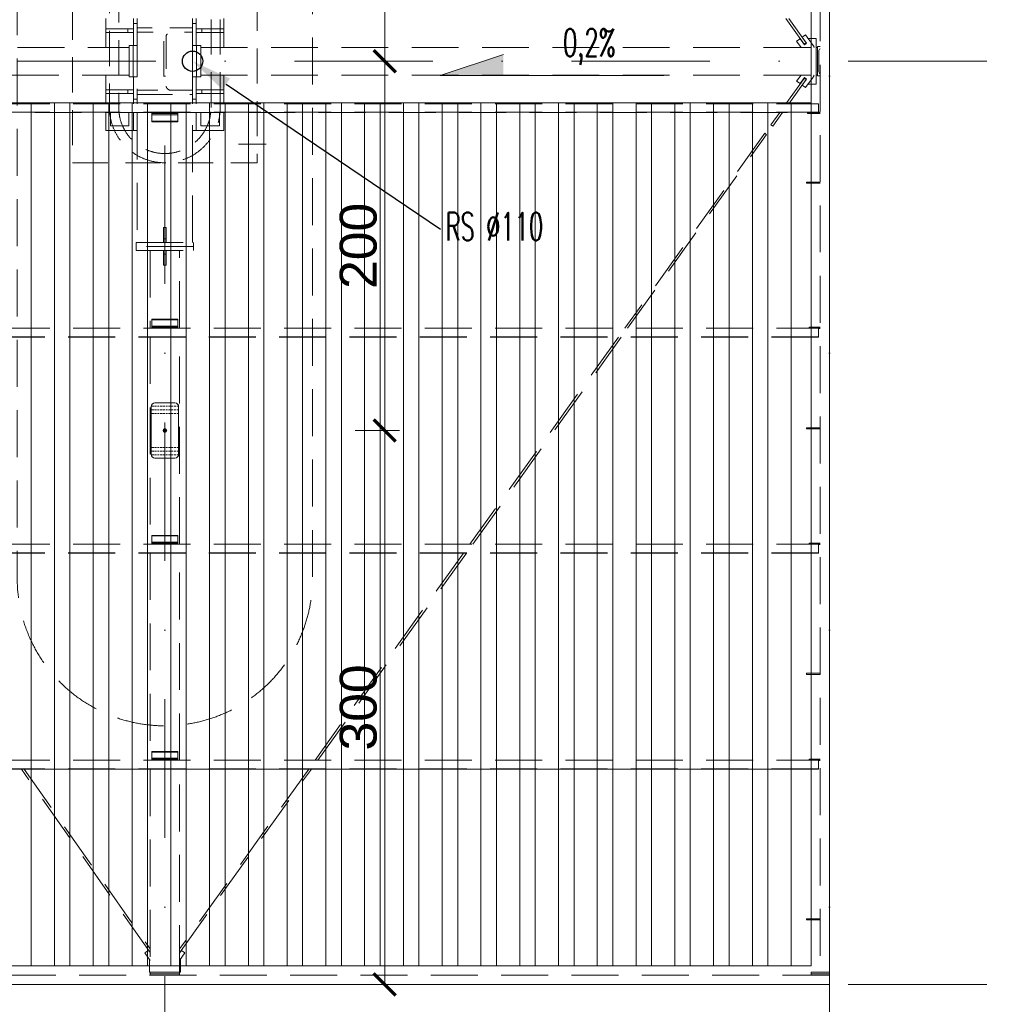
# Model space of a CAD drawing. Extents: x 261105 to 7565828, y -85627 to 5881792.
# Tile 8 of 116: x 332167 to 337441, y -77410 to -72078. Entities that reach past the tile are written whole.
import ezdxf
from ezdxf import colors
from ezdxf.entities.mleader import LeaderData, LeaderLine
from ezdxf.math import Vec2, Vec3

# ---------------------------------------------------------------- set-up
doc = ezdxf.new("R2010")
doc.units = 0
doc.header["$MEASUREMENT"] = 0
for name, pattern in [('DASH', [0.75, 0.5, -0.25]), ('DASHDOT2', [0.5, 0.25, -0.125, 0, -0.125]), ('DASHED', [19.05, 12.7, -6.35])]:
    doc.linetypes.add(name, pattern=pattern)
for name, color, linetype, lineweight in [('- AGP-1_WYMIARY', 7, 'Continuous', 20), ('A_obiekty_cienka linia', 7, 'Continuous', 9), ('BK_Opisy', 222, 'Continuous', 5), ('krawężnik wew', 132, 'Continuous', 5), ('linii', 7, 'Continuous', 15), ('linii słupów', 221, 'Continuous', 5), ('OSIE', 7, 'Continuous', 5)]:
    doc.layers.add(name, color=color, linetype=linetype, lineweight=lineweight)
doc.layers.add('100_rzut_okna', color=1, linetype='Continuous')
for name, color, linetype, lineweight, true_color in [('BK_Kreskowanie', 7, 'Continuous', 5, 0xa5a5a5), ('TB_CIENKA', 7, 'Continuous', 5, 0x7f7f7f), ('tlo', 7, 'Continuous', 9, 0xb2b2b2), ('wymiary', 7, 'Continuous', 9, 0x7f7f7f)]:
    doc.layers.add(name, color=color, linetype=linetype, lineweight=lineweight, true_color=true_color)
doc.styles.add('ARIAL', font='arial.ttf')
doc.styles.get("Standard").update_dxf_attribs({"font": 'TXT.shx'})
doc.dimstyles.new('mosstowy 1-100', dxfattribs={"dimscale": 20, "dimtxt": 10, "dimasz": 6, "dimexe": 4, "dimexo": 4, "dimgap": 2, "dimtad": 1, "dimdec": 0, "dimlfac": 0.1, "dimtxsty": 'ARIAL', "dimblk": 'ARCHTICK', "dimcen": 4, "dimclrd": 256, "dimclre": 256, "dimclrt": 7, "dimadec": 0, "dimazin": 0, "dimtfac": 1, "dimtdec": 0, "dimtmove": 1, "dimatfit": 3, "dimfxl": 8, "dimfxlon": 1, "dimlwd": -1, "dimlwe": 9, "dimarcsym": 0})

# ---------------------------------------------------------------- blocks, each defined once
blk = doc.blocks.new('fdgfdgdfg')
at = {"layer": 'OSIE', "linetype": 'DASHDOT2', "ltscale": 3000}
for p, q in [((366947.8, 34226.1, 0), (366947.8, 47637.1, 0)), ((370547.8, 34226.1, 0), (370547.8, 47637.1, 0)), ((346647.8, 41432.3, 0), (371434.9, 41432.3, 0)), ((346647.8, 36432.3, 0), (371434.9, 36432.3, 0))]:
    blk.add_line(p, q, dxfattribs=at)
blk = doc.blocks.new('_ArchTick')
at = {"layer": '100_rzut_okna', "color": 0, "linetype": 'Continuous', "const_width": 0.15}
blk.add_lwpolyline([(-0.5, -0.5), (0.5, 0.5)], dxfattribs=at)
blk = doc.blocks.new('*D1621')
at = {"layer": 'Defpoints', "color": 0}
for p in [(332953.6, -75642.5), (325853.5, -76343.9), (332953.6, -78722.5)]:
    blk.add_point(p, dxfattribs=at)
at = {"layer": 'wymiary', "lineweight": 9}
for p, q in [((325853.5, -78562.5), (325853.5, -78802.5)), ((332953.6, -78562.5), (332953.6, -78802.5))]:
    blk.add_line(p, q, dxfattribs=at)
at = {"layer": 'wymiary'}
blk.add_line((325853.5, -78722.5), (332953.6, -78722.5), dxfattribs=at)
at = {"layer": 'wymiary', "xscale": 120, "yscale": 120, "zscale": 120, "rotation": 180}
blk.add_blockref('_ArchTick', (325853.5, -78722.5), dxfattribs=at)
at = {"layer": 'wymiary', "xscale": 120, "yscale": 120, "zscale": 120}
blk.add_blockref('_ArchTick', (332953.6, -78722.5), dxfattribs=at)
at = {"layer": 'wymiary', "color": 7, "insert": (329403.6, -78580.4), "char_height": 200, "attachment_point": 5, "style": 'ARIAL'}
blk.add_mtext('710', dxfattribs=at)
blk = doc.blocks.new('*D1622')
at = {"layer": 'Defpoints', "color": 0}
for p in [(332953.6, -75642.5), (336553.6, -75902.5), (336553.6, -78722.5)]:
    blk.add_point(p, dxfattribs=at)
at = {"layer": 'wymiary', "lineweight": 9}
for p, q in [((332953.6, -78562.5), (332953.6, -78802.5)), ((336553.6, -78562.5), (336553.6, -78802.5))]:
    blk.add_line(p, q, dxfattribs=at)
at = {"layer": 'wymiary'}
blk.add_line((332953.6, -78722.5), (336553.6, -78722.5), dxfattribs=at)
at = {"layer": 'wymiary', "xscale": 120, "yscale": 120, "zscale": 120, "rotation": 180}
blk.add_blockref('_ArchTick', (332953.6, -78722.5), dxfattribs=at)
at = {"layer": 'wymiary', "xscale": 120, "yscale": 120, "zscale": 120}
blk.add_blockref('_ArchTick', (336553.6, -78722.5), dxfattribs=at)
at = {"layer": 'wymiary', "color": 7, "insert": (334753.6, -78580.3), "char_height": 200, "attachment_point": 5, "style": 'ARIAL'}
blk.add_mtext('360', dxfattribs=at)
blk = doc.blocks.new('FDGFDG')
at = {"layer": 'A_obiekty_cienka linia', "color": 7, "lineweight": 25}
blk.add_circle((333103.6, -72302.5, 0), 55, dxfattribs=at)
at = {"layer": 'linii słupów', "linetype": 'DASHED', "ltscale": 15}
for p, q in [((332653.5, -71852.5, 0), (332653.5, -72552.5, 0)), ((333253.5, -72552.5, 0), (333253.5, -71852.5, 0)), ((332703.5, -71902.5, 0), (332703.5, -72552.5, 0)), ((333203.5, -72552.5, 0), (333203.5, -71902.5, 0))]:
    blk.add_line(p, q, dxfattribs=at)
at = {"layer": 'linii słupów', "linetype": 'DASHED', "ltscale": 15, "elevation": 0, "flags": 128}
blk.add_lwpolyline([(333453.5, -71852.5), (332453.5, -71852.5), (332453.5, -72852.5), (333453.5, -72852.5)], close=True, dxfattribs=at)
blk.add_lwpolyline([(332803.6, -72482.5), (333103.6, -72482.5), (333103.6, -72460), (332986.8, -72460, -0.414214), (332959.8, -72433), (332959.8, -72172, -0.414214), (332986.8, -72145), (333103.6, -72145), (333103.6, -72122.5), (332803.6, -72122.5), (332803.6, -72145), (332920.3, -72145, -0.414214), (332947.3, -72172), (332947.3, -72433, -0.414214), (332920.3, -72460), (332803.6, -72460)], format="xyb", close=True, dxfattribs=at)
at = {"layer": 'linii słupów', "linetype": 'DASHED', "ltscale": 15}
for radius in [300, 250]:
    blk.add_arc((332953.5, -72552.5, 0), radius, 180, 0, dxfattribs=at)
blk = doc.blocks.new('GHFGFH')
at = {"layer": 'BK_Kreskowanie'}
for p, q in [((332229.6, -52527.5, 0), (332229.6, -57202.5, 0)), ((332355.6, -52527.5, 0), (332355.6, -57202.5, 0)), ((332439.6, -52527.5, 0), (332439.6, -57202.5, 0)), ((332565.6, -52527.5, 0), (332565.6, -57202.5, 0)), ((332649.6, -52527.5, 0), (332649.6, -57202.5, 0)), ((332775.6, -52527.5, 0), (332775.6, -57202.5, 0)), ((332859.6, -52527.5, 0), (332859.6, -57202.5, 0)), ((332985.6, -52527.5, 0), (332985.6, -57202.5, 0)), ((333069.6, -52527.5, 0), (333069.6, -57202.5, 0)), ((333195.6, -52527.5, 0), (333195.6, -57202.5, 0)), ((333279.6, -52527.5, 0), (333279.6, -57202.5, 0)), ((333405.6, -52527.5, 0), (333405.6, -57202.5, 0)), ((333405.6, -52527.5, 0), (333405.6, -57202.5, 0)), ((333489.6, -52527.5, 0), (333489.6, -57202.5, 0)), ((333615.6, -52527.5, 0), (333615.6, -57202.5, 0)), ((333699.6, -52527.5, 0), (333699.6, -57202.5, 0)), ((333825.6, -52527.5, 0), (333825.6, -57202.5, 0)), ((333909.6, -52527.5, 0), (333909.6, -57202.5, 0)), ((334035.6, -52527.5, 0), (334035.6, -57202.5, 0)), ((334119.6, -52527.5, 0), (334119.6, -57202.5, 0)), ((334245.6, -52527.5, 0), (334245.6, -57202.5, 0)), ((334329.6, -52527.5, 0), (334329.6, -57202.5, 0)), ((334455.6, -52527.5, 0), (334455.6, -57202.5, 0)), ((334539.6, -52527.5, 0), (334539.6, -57202.5, 0)), ((334665.6, -52527.5, 0), (334665.6, -57202.5, 0)), ((334749.6, -52527.5, 0), (334749.6, -57202.5, 0)), ((334875.6, -52527.5, 0), (334875.6, -57202.5, 0)), ((334959.6, -52527.5, 0), (334959.6, -57202.5, 0)), ((335085.6, -52527.5, 0), (335085.6, -57202.5, 0)), ((335169.6, -52527.5, 0), (335169.6, -57202.5, 0)), ((335295.6, -52527.5, 0), (335295.6, -57202.5, 0)), ((335379.6, -52527.5, 0), (335379.6, -57202.5, 0)), ((335505.6, -52527.5, 0), (335505.6, -57202.5, 0)), ((335589.6, -52527.5, 0), (335589.6, -57202.5, 0)), ((335715.6, -52527.5, 0), (335715.6, -57202.5, 0)), ((335799.6, -52527.5, 0), (335799.6, -57202.5, 0)), ((335925.6, -52527.5, 0), (335925.6, -57202.5, 0)), ((336009.6, -52527.5, 0), (336009.6, -57202.5, 0)), ((336135.6, -52527.5, 0), (336135.6, -57202.5, 0)), ((336219.6, -52527.5, 0), (336219.6, -57202.5, 0)), ((336345.6, -52527.5, 0), (336345.6, -57202.5, 0))]:
    blk.add_line(p, q, dxfattribs=at)
blk = doc.blocks.new('KOKO')
at = {"layer": 'tlo', "linetype": 'DASHED', "lineweight": 0, "ltscale": 20}
for p, q in [((391019.2, -39966.4), (391019.2, -49834.4)), ((391069.2, -49834.4), (391069.2, -39966.4)), ((387149.2, -44725.4), (387149.2, -44669.4)), ((387299.2, -44669.4), (387299.2, -44695.4)), ((387319.2, -44669.4), (387319.2, -45131.4)), ((387619.2, -45131.4), (387619.2, -44669.4)), ((387639.2, -44695.4), (387639.2, -44669.4)), ((387789.2, -44725.4), (387789.2, -44669.4)), ((390833.3, -44669.4), (390932.6, -44807.6)), ((390942.3, -44800.6), (390848.1, -44669.4)), ((387149.2, -44745.4), (387149.2, -44725.4)), ((387149.2, -44725.4), (387269.2, -44725.4)), ((387269.2, -44725.4), (387269.2, -44745.4)), ((387299.2, -44725.4), (387269.2, -44725.4)), ((387319.2, -44695.4), (387299.2, -44695.4)), ((387299.2, -44695.4), (387299.2, -44815.4)), ((387299.2, -44745.4), (387299.2, -44725.4)), ((387639.2, -44695.4), (387619.2, -44695.4)), ((387639.2, -44815.4), (387639.2, -44695.4)), ((387639.2, -44745.4), (387639.2, -44725.4)), ((387639.2, -44725.4), (387669.2, -44725.4)), ((387789.2, -44725.4), (387669.2, -44725.4)), ((387669.2, -44745.4), (387669.2, -44725.4)), ((387789.2, -44745.4), (387789.2, -44725.4)), ((387269.2, -44745.4), (387149.2, -44745.4)), ((387149.2, -44825.4), (387149.2, -44745.4)), ((387269.2, -44745.4), (387299.2, -44745.4)), ((387639.2, -44745.4), (387669.2, -44745.4)), ((387669.2, -44745.4), (387789.2, -44745.4)), ((387789.2, -44825.4), (387789.2, -44745.4)), ((390891.1, -44792.3), (390909.8, -44779)), ((390891.1, -44792.3), (390914.7, -44825.4)), ((390933.1, -44811.5), (390909.8, -44779)), ((390921.2, -44770.8), (390939.9, -44757.4)), ((390944.5, -44803.4), (390921.2, -44770.8)), ((390936.2, -44791.8), (390936.1, -44791.9)), ((390980.6, -44814.4), (390939.9, -44757.4)), ((390956.2, -44776.8), (390954.6, -44778)), ((390996.2, -44776.8), (390956.2, -44776.8)), ((390996.2, -44825.4), (390996.2, -44776.8)), ((384004.2, -44825.4), (387275.2, -44825.4)), ((387297.2, -44815.4), (387275.2, -44815.4)), ((387275.2, -44815.4), (387275.2, -44985.4)), ((387297.2, -44985.4), (387297.2, -44815.4)), ((387319.2, -44815.4), (387297.2, -44815.4)), ((387297.2, -44985.4), (387297.2, -44815.4)), ((387319.2, -44985.4), (387319.2, -44815.4)), ((387641.2, -44815.4), (387619.2, -44815.4)), ((387619.2, -44815.4), (387619.2, -44985.4)), ((387663.2, -44815.4), (387641.2, -44815.4)), ((387641.2, -44985.4), (387641.2, -44815.4)), ((387641.2, -44985.4), (387641.2, -44815.4)), ((387663.2, -44985.4), (387663.2, -44815.4)), ((387663.2, -44825.4), (387663.2, -44975.4)), ((387663.2, -44825.4), (390996.2, -44825.4)), ((390926.5, -44799.1), (390925, -44800.2)), ((390932.6, -44807.6), (390942.3, -44800.6)), ((390944.5, -44803.4), (390933.1, -44811.5)), ((390982.2, -44816.9), (390980.6, -44814.4)), ((390983.6, -44819.5), (390982.2, -44816.9)), ((390984.6, -44822.2), (390983.6, -44819.5)), ((390985.4, -44825.1), (390984.6, -44822.2)), ((390985.5, -44825.4), (390985.4, -44825.1)), ((391004.2, -44825.4), (390996.2, -44825.4)), ((390996.2, -44825.4), (390996.2, -44975.4)), ((391019.2, -44820.4), (391004.2, -44820.4)), ((391004.2, -44820.4), (391004.2, -44980.4)), ((391011.7, -44842.6), (391012.5, -44838.6)), ((391011.7, -44958.2), (391011.7, -44842.6)), ((391012.5, -44838.6), (391014.8, -44835.2)), ((391014.8, -44835.2), (391018.2, -44832.9)), ((391018.2, -44832.9), (391019.2, -44832.6)), ((387275.2, -44975.4), (384004.2, -44975.4)), ((387149.2, -45055.4), (387149.2, -44975.4)), ((387275.2, -44985.4), (387297.2, -44985.4)), ((387297.2, -44985.4), (387319.2, -44985.4)), ((387299.2, -44985.4), (387299.2, -45105.4)), ((387619.2, -44985.4), (387641.2, -44985.4)), ((387639.2, -45105.4), (387639.2, -44985.4)), ((387641.2, -44985.4), (387663.2, -44985.4)), ((387663.2, -44975.4), (390996.2, -44975.4)), ((387789.2, -45055.4), (387789.2, -44975.4)), ((390932.6, -44993.2), (390833.3, -45131.4)), ((390848.1, -45131.4), (390942.3, -45000.2)), ((390914.7, -44975.4), (390891.1, -45008.4)), ((390891.1, -45008.4), (390909.8, -45021.8)), ((390909.8, -45021.8), (390933.1, -44989.3)), ((390944.5, -44997.4), (390921.2, -45030)), ((390925, -45000.5), (390926.5, -45001.6)), ((390932.6, -44993.2), (390942.3, -45000.2)), ((390933.1, -44989.3), (390944.5, -44997.4)), ((390936.1, -45008.8), (390936.2, -45008.9)), ((390939.9, -45043.3), (390980.6, -44986.4)), ((390980.6, -44986.4), (390982.2, -44983.9)), ((390982.2, -44983.9), (390983.6, -44981.3)), ((390983.6, -44981.3), (390984.6, -44978.5)), ((390984.6, -44978.5), (390985.4, -44975.7)), ((390985.4, -44975.7), (390985.5, -44975.4)), ((390996.2, -45023.9), (390996.2, -44975.4)), ((390996.2, -44975.4), (391004.2, -44975.4)), ((391004.2, -44980.4), (391019.2, -44980.4)), ((391012.5, -44962.2), (391011.7, -44958.2)), ((391014.8, -44965.6), (391012.5, -44962.2)), ((391018.2, -44967.9), (391014.8, -44965.6)), ((391019.2, -44968.1), (391018.2, -44967.9)), ((387149.2, -45055.4), (387269.2, -45055.4)), ((387149.2, -45075.4), (387149.2, -45055.4)), ((387269.2, -45055.4), (387269.2, -45075.4)), ((387269.2, -45055.4), (387299.2, -45055.4)), ((387299.2, -45075.4), (387299.2, -45055.4)), ((387639.2, -45075.4), (387639.2, -45055.4)), ((387669.2, -45055.4), (387639.2, -45055.4)), ((387789.2, -45055.4), (387669.2, -45055.4)), ((387669.2, -45075.4), (387669.2, -45055.4)), ((387789.2, -45075.4), (387789.2, -45055.4)), ((390921.2, -45030), (390939.9, -45043.3)), ((390954.6, -45022.7), (390956.2, -45023.9)), ((390956.2, -45023.9), (390996.2, -45023.9)), ((387269.2, -45075.4), (387149.2, -45075.4)), ((387149.2, -45131.4), (387149.2, -45075.4)), ((387299.2, -45075.4), (387269.2, -45075.4)), ((387299.2, -45105.4), (387319.2, -45105.4)), ((387299.2, -45105.4), (387299.2, -45131.4)), ((387619.2, -45105.4), (387639.2, -45105.4)), ((387669.2, -45075.4), (387639.2, -45075.4)), ((387639.2, -45131.4), (387639.2, -45105.4)), ((387669.2, -45075.4), (387789.2, -45075.4)), ((387789.2, -45131.4), (387789.2, -45075.4)), ((383924.2, -45131.4), (391009.2, -45131.4)), ((391009.2, -45176.4), (391009.2, -45131.4)), ((383924.2, -45176.4), (390949.2, -45176.4)), ((387399.2, -45178), (383989.2, -45178)), ((387149.2, -45275.4), (387149.2, -45178)), ((387174.2, -45178), (387174.2, -45250.4)), ((387174.2, -45250.4), (387174.2, -45178)), ((387274.2, -45250.4), (387274.2, -45178)), ((387299.2, -45178), (387299.2, -45275.4)), ((387319.2, -45178), (387319.2, -45881.7)), ((387539.2, -45176.6), (387399.2, -45176.6)), ((387399.2, -45176.6), (387399.2, -45179.1)), ((387399.2, -45179.1), (387399.2, -45182.7)), ((387399.2, -45179.1), (387539.2, -45179.1)), ((387539.2, -45182.7), (387399.2, -45182.7)), ((387399.2, -45182.7), (387399.2, -45183.8)), ((387399.2, -45183.8), (387399.2, -45191)), ((387399.2, -45183.8), (387539.2, -45183.8)), ((387399.2, -45191), (387539.2, -45191)), ((387399.2, -45191), (387399.2, -45224.5)), ((387539.2, -45179.1), (387539.2, -45176.6)), ((387539.2, -45178), (390949.2, -45178)), ((387539.2, -45182.7), (387539.2, -45179.1)), ((387539.2, -45183.8), (387539.2, -45182.7)), ((387539.2, -45191), (387539.2, -45183.8)), ((387539.2, -45224.5), (387539.2, -45191)), ((387619.2, -45881.7), (387619.2, -45178)), ((387639.2, -45275.4), (387639.2, -45178)), ((387664.2, -45178), (387664.2, -45250.4)), ((387764.2, -45250.4), (387764.2, -45178)), ((387789.2, -45275.4), (387789.2, -45178)), ((390799.9, -45178), (390751.8, -45245)), ((390761.5, -45252), (390814.7, -45178)), ((390949.2, -45176.4), (390949.2, -45182.4)), ((391019.2, -45176.4), (390949.2, -45176.4)), ((391019.2, -45182.4), (390949.2, -45182.4)), ((390949.2, -45182.4), (390949.2, -45184.2)), ((390949.2, -45184.2), (391019.2, -45184.2)), ((387299.2, -45275.4), (387149.2, -45275.4)), ((387174.2, -45250.4), (387274.2, -45250.4)), ((387274.2, -45250.4), (387174.2, -45250.4)), ((387299.2, -45275.4), (387319.2, -45275.4)), ((387399.2, -45224.5), (387399.2, -45228)), ((387399.2, -45224.5), (387539.2, -45224.5)), ((387399.2, -45228), (387539.2, -45228)), ((387399.2, -45228), (387399.2, -45228.1)), ((387399.2, -45228.1), (387539.2, -45228.1)), ((387539.2, -45228), (387539.2, -45224.5)), ((387539.2, -45228.1), (387539.2, -45228)), ((387619.2, -45275.4), (387639.2, -45275.4)), ((387639.2, -45275.4), (387789.2, -45275.4)), ((387664.2, -45250.4), (387764.2, -45250.4)), ((390751.8, -45245), (390761.5, -45252)), ((390718.2, -45290.5), (389960.8, -46346.4)), ((389975.6, -46346.4), (390728, -45297.4)), ((390718.6, -45290.7), (390718.2, -45290.5)), ((390719.7, -45291.4), (390718.6, -45290.7)), ((390721.3, -45292.6), (390719.7, -45291.4)), ((390723.1, -45293.9), (390721.3, -45292.6)), ((390725, -45295.2), (390723.1, -45293.9)), ((390726.6, -45296.4), (390725, -45295.2)), ((390727.6, -45297.2), (390726.6, -45296.4)), ((390728, -45297.4), (390727.6, -45297.2)), ((387868.5, -45349.1), (388018.5, -45349.1)), ((390944.2, -45555.4), (390944.2, -45561.4)), ((391019.2, -45555.4), (390944.2, -45555.4)), ((391019.2, -45561.4), (390944.2, -45561.4)), ((387476.2, -45801.7), (387462.2, -45801.7)), ((387462.2, -45801.7), (387462.2, -45861.7)), ((387476.2, -45861.7), (387476.2, -45801.7)), ((387462.2, -45861.7), (387476.2, -45861.7)), ((387462.2, -45861.7), (387462.2, -45881.7)), ((387476.2, -45861.7), (387476.2, -45881.7)), ((387314.2, -45881.7), (387314.2, -45903.7)), ((387314.2, -45881.7), (387624.2, -45881.7)), ((387314.2, -45903.7), (387314.2, -45925.7)), ((387624.2, -45903.7), (387314.2, -45903.7)), ((387624.2, -45903.7), (387314.2, -45903.7)), ((387462.2, -45881.7), (387476.2, -45881.7)), ((387624.2, -45903.7), (387624.2, -45881.7)), ((387624.2, -45925.7), (387624.2, -45903.7)), ((387314.2, -45925.7), (387624.2, -45925.7)), ((387389.2, -45925.7), (387389.2, -46346.4)), ((387476.2, -45925.7), (387462.2, -45925.7)), ((387462.2, -45925.7), (387462.2, -45945.7)), ((387476.2, -45945.7), (387462.2, -45945.7)), ((387462.2, -45945.7), (387462.2, -46005.7)), ((387476.2, -45945.7), (387476.2, -45925.7)), ((387476.2, -46005.7), (387476.2, -45945.7)), ((387549.2, -46346.4), (387549.2, -45925.7)), ((387462.2, -46005.7), (387476.2, -46005.7)), ((387399.2, -46298.3), (387399.2, -46301.8)), ((387539.2, -46298.3), (387399.2, -46298.3)), ((387539.2, -46301.8), (387399.2, -46301.8)), ((387399.2, -46301.8), (387399.2, -46335.3)), ((387399.2, -46335.3), (387399.2, -46341)), ((387539.2, -46335.3), (387399.2, -46335.3)), ((387399.2, -46341), (387399.2, -46344.4)), ((387539.2, -46341), (387399.2, -46341)), ((387539.2, -46301.8), (387539.2, -46298.3)), ((387539.2, -46335.3), (387539.2, -46301.8)), ((387539.2, -46341), (387539.2, -46335.3)), ((387539.2, -46344.4), (387539.2, -46341)), ((390959.2, -46340.5), (390959.2, -46346.4)), ((391019.2, -46340.5), (390959.2, -46340.5)), ((383924.2, -46346.4), (391009.2, -46346.4)), ((391009.2, -46392.4), (383924.2, -46392.4)), ((391009.2, -46392.4), (383924.2, -46392.4)), ((391009.2, -46394.3), (383924.2, -46394.3)), ((391009.2, -46394.4), (383924.2, -46394.4)), ((387389.2, -46394.4), (387389.2, -47516.4)), ((387539.2, -46344.4), (387399.2, -46344.4)), ((387399.2, -46344.4), (387399.2, -46346.4)), ((387539.2, -46346.4), (387539.2, -46344.4)), ((387549.2, -47516.4), (387549.2, -46394.4)), ((389926.4, -46394.4), (389121.6, -47516.4)), ((389136.4, -47516.4), (389941.2, -46394.4)), ((391009.2, -46392.4), (391009.2, -46346.4)), ((391019.2, -46346.5), (391009.2, -46346.5)), ((391009.2, -46348.3), (391019.2, -46348.3)), ((391009.2, -46394.3), (391009.2, -46392.4)), ((391009.2, -46394.4), (391009.2, -46394.3)), ((390944.2, -46885.4), (390944.2, -46891.4)), ((390944.2, -46885.4), (391019.2, -46885.4)), ((390944.2, -46891.4), (391019.2, -46891.4)), ((387399.2, -47468.3), (387399.2, -47471.8)), ((387539.2, -47468.3), (387399.2, -47468.3)), ((387539.2, -47471.8), (387399.2, -47471.8)), ((387399.2, -47471.8), (387399.2, -47505.3)), ((387399.2, -47505.3), (387399.2, -47511)), ((387539.2, -47505.3), (387399.2, -47505.3)), ((387399.2, -47511), (387399.2, -47514.4)), ((387539.2, -47511), (387399.2, -47511)), ((387539.2, -47514.4), (387399.2, -47514.4)), ((387399.2, -47514.4), (387399.2, -47516.4)), ((387539.2, -47471.8), (387539.2, -47468.3)), ((387539.2, -47505.3), (387539.2, -47471.8)), ((387539.2, -47511), (387539.2, -47505.3)), ((387539.2, -47514.4), (387539.2, -47511)), ((387539.2, -47516.4), (387539.2, -47514.4)), ((390959.2, -47510.5), (390959.2, -47516.4)), ((391019.2, -47510.5), (390959.2, -47510.5)), ((383924.2, -47516.4), (391009.2, -47516.4)), ((391009.2, -47562.4), (383924.2, -47562.4)), ((391009.2, -47562.4), (383924.2, -47562.4)), ((391009.2, -47564.3), (383924.2, -47564.3)), ((391009.2, -47564.4), (383924.2, -47564.4)), ((387389.2, -47564.4), (387389.2, -48686.4)), ((387549.2, -48686.4), (387549.2, -47564.4)), ((389087.2, -47564.4), (388282.4, -48686.4)), ((388297.2, -48686.4), (389102, -47564.4)), ((391009.2, -47562.4), (391009.2, -47516.4)), ((391019.2, -47516.5), (391009.2, -47516.5)), ((391009.2, -47518.3), (391019.2, -47518.3)), ((391009.2, -47564.3), (391009.2, -47562.4)), ((391009.2, -47564.4), (391009.2, -47564.3)), ((390944.2, -48215.4), (390944.2, -48221.4)), ((390944.2, -48215.4), (391019.2, -48215.4)), ((390944.2, -48221.4), (391019.2, -48221.4)), ((383924.2, -48686.4), (391009.2, -48686.4)), ((387399.2, -48638.3), (387399.2, -48641.8)), ((387539.2, -48638.3), (387399.2, -48638.3)), ((387539.2, -48641.8), (387399.2, -48641.8)), ((387399.2, -48641.8), (387399.2, -48675.3)), ((387399.2, -48675.3), (387399.2, -48681)), ((387539.2, -48675.3), (387399.2, -48675.3)), ((387399.2, -48681), (387399.2, -48684.4)), ((387539.2, -48681), (387399.2, -48681)), ((387539.2, -48684.4), (387399.2, -48684.4)), ((387399.2, -48684.4), (387399.2, -48686.4)), ((387539.2, -48641.8), (387539.2, -48638.3)), ((387539.2, -48675.3), (387539.2, -48641.8)), ((387539.2, -48681), (387539.2, -48675.3)), ((387539.2, -48684.4), (387539.2, -48681)), ((387539.2, -48686.4), (387539.2, -48684.4)), ((390959.2, -48680.5), (390959.2, -48686.4)), ((391019.2, -48680.5), (390959.2, -48680.5)), ((391009.2, -48686.4), (391009.2, -48732.4)), ((391019.2, -48686.5), (391009.2, -48686.5)), ((391009.2, -48688.3), (391019.2, -48688.3)), ((391009.2, -48732.4), (383924.2, -48732.4)), ((391009.2, -48732.4), (383924.2, -48732.4)), ((391009.2, -48734.3), (383924.2, -48734.3)), ((387389.2, -48734.4), (383969.2, -48734.4)), ((387389.2, -49728.2), (386692.3, -48734.4)), ((386707, -48734.4), (387389.2, -49707.3)), ((387389.2, -48734.4), (387389.2, -49834.4)), ((387549.2, -48734.4), (391009.2, -48734.4)), ((387549.2, -49729.1), (388262.7, -48734.4)), ((388248, -48734.4), (387549.2, -49708.6)), ((387549.2, -49834.4), (387549.2, -48734.4)), ((391009.2, -48734.3), (391009.2, -48732.4)), ((391009.2, -48734.3), (391009.2, -48734.4)), ((390944.2, -49545.4), (390944.2, -49551.4)), ((391019.2, -49545.4), (390944.2, -49545.4)), ((390944.2, -49551.4), (391019.2, -49551.4)), ((387376.6, -49718.3), (387360.3, -49729.9)), ((387360.3, -49729.9), (387389.2, -49770.3)), ((387549.2, -49730.7), (387559.4, -49716.5)), ((387549.2, -49770.3), (387578.1, -49729.9)), ((387578.1, -49729.9), (387559.4, -49716.5)), ((387385.5, -49765), (387385.5, -49834.4)), ((387553, -49834.4), (387553, -49765)), ((391069.2, -49850.4), (383427.2, -49850.4)), ((387385.5, -49834.4), (387389.2, -49834.4)), ((387389.2, -49834.4), (387389.2, -49842.4)), ((387389.2, -49834.4), (387549.2, -49834.4)), ((387389.2, -49842.4), (387389.2, -49850.4)), ((387389.2, -49842.4), (387549.2, -49842.4)), ((387389.2, -49842.4), (387549.2, -49842.4)), ((387549.2, -49834.4), (387549.2, -49842.4)), ((387549.2, -49834.4), (387553, -49834.4)), ((387549.2, -49850.4), (387549.2, -49842.4)), ((390969.2, -49834.4), (390969.2, -49842.4)), ((390969.2, -49834.4), (391069.2, -49834.4)), ((390969.2, -49842.4), (390969.2, -49850.4)), ((390969.2, -49842.4), (391069.2, -49842.4)), ((391069.2, -49842.4), (390969.2, -49842.4)), ((391069.2, -49850.4), (390969.2, -49850.4)), ((391019.2, -49834.4), (391069.2, -49834.4)), ((391069.2, -49842.4), (391069.2, -49834.4)), ((391069.2, -49850.4), (391069.2, -49842.4)), ((391069.2, -49850.4), (391069.2, -49900.4)), ((383427.2, -49900.4), (391069.2, -49900.4))]:
    blk.add_line(p, q, dxfattribs=at)
blk = doc.blocks.new('zabezp')
at = {"layer": '- AGP-1_WYMIARY'}
h = blk.add_hatch(color=162, dxfattribs=at)
h.dxf.hatch_style = 1
h.paths.add_polyline_path([(-16112.59, 5302.07, 1), (-16114.59, 5302.07, 1)])
at = {"layer": '- AGP-1_WYMIARY', "color": 162}
blk.add_lwpolyline([(-16128.51, 5307.51), (-16128.51, 5296.63, 0.414214), (-16126.51, 5294.63), (-16100.67, 5294.63, 0.414214), (-16098.67, 5296.63), (-16098.67, 5307.51, 0.414214), (-16100.67, 5309.51), (-16126.51, 5309.51, 0.414214)], format="xyb", close=True, dxfattribs=at)
at = {"layer": '- AGP-1_WYMIARY', "color": 162, "linetype": 'DASH', "ltscale": 2}
for points in [[(-16126.73, 5309.51), (-16126.73, 5294.63)], [(-16124.73, 5309.51), (-16124.73, 5294.63)], [(-16122.73, 5309.51), (-16122.73, 5294.63)], [(-16104.44, 5309.51), (-16104.44, 5294.63)], [(-16102.44, 5309.51), (-16102.44, 5294.63)], [(-16100.44, 5309.51), (-16100.44, 5294.63)]]:
    blk.add_lwpolyline(points, dxfattribs=at)
at = {"layer": '- AGP-1_WYMIARY', "color": 162}
blk.add_circle((-16113.59, 5302.07), 1, dxfattribs=at)
blk = doc.blocks.new('*D1635')
at = {"layer": 'Defpoints', "color": 0}
for p in [(333027.9, -74302.5), (333134.7, -77302.5), (334144.1, -77302.5)]:
    blk.add_point(p, dxfattribs=at)
at = {"layer": 'wymiary', "lineweight": 9}
for p, q in [((333984.1, -74302.5), (334224.1, -74302.5)), ((333984.1, -77302.5), (334224.1, -77302.5))]:
    blk.add_line(p, q, dxfattribs=at)
at = {"layer": 'wymiary'}
blk.add_line((334144.1, -74302.5), (334144.1, -77302.5), dxfattribs=at)
at = {"layer": 'wymiary', "xscale": 120, "yscale": 120, "zscale": 120}
for p, rotation in [((334144.1, -74302.5), 90), ((334144.1, -77302.5), 270)]:
    blk.add_blockref('_ArchTick', p, dxfattribs=dict(at, rotation=rotation))
at = {"layer": 'wymiary', "color": 7, "insert": (334002, -75802.5), "char_height": 200, "attachment_point": 5, "rotation": 90, "style": 'ARIAL'}
blk.add_mtext('300', dxfattribs=at)
blk = doc.blocks.new('*D1640')
at = {"layer": 'Defpoints', "color": 0}
for p in [(332396.5, -72302.5), (333027.9, -74302.5), (334144.1, -74302.5)]:
    blk.add_point(p, dxfattribs=at)
at = {"layer": 'wymiary', "lineweight": 9}
for p, q in [((333984.1, -72302.5), (334224.1, -72302.5)), ((333984.1, -74302.5), (334224.1, -74302.5))]:
    blk.add_line(p, q, dxfattribs=at)
at = {"layer": 'wymiary'}
blk.add_line((334144.1, -72302.5), (334144.1, -74302.5), dxfattribs=at)
at = {"layer": 'wymiary', "xscale": 120, "yscale": 120, "zscale": 120}
for p, rotation in [((334144.1, -72302.5), 90), ((334144.1, -74302.5), 270)]:
    blk.add_blockref('_ArchTick', p, dxfattribs=dict(at, rotation=rotation))
at = {"layer": 'wymiary', "color": 7, "insert": (334002, -73302.5), "char_height": 200, "attachment_point": 5, "rotation": 90, "style": 'ARIAL'}
blk.add_mtext('200', dxfattribs=at)
blk = doc.blocks.new('*D1641')
at = {"layer": 'Defpoints', "color": 0}
for p in [(332879.2, -70302.5), (334144.1, -70302.5), (332561.1, -72302.5)]:
    blk.add_point(p, dxfattribs=at)
at = {"layer": 'wymiary', "lineweight": 9}
for p, q in [((333984.1, -70302.5), (334224.1, -70302.5)), ((333984.1, -72302.5), (334224.1, -72302.5))]:
    blk.add_line(p, q, dxfattribs=at)
at = {"layer": 'wymiary'}
blk.add_line((334144.1, -72302.5), (334144.1, -70302.5), dxfattribs=at)
at = {"layer": 'wymiary', "xscale": 120, "yscale": 120, "zscale": 120}
for p, rotation in [((334144.1, -70302.5), 90), ((334144.1, -72302.5), 270)]:
    blk.add_blockref('_ArchTick', p, dxfattribs=dict(at, rotation=rotation))
at = {"layer": 'wymiary', "color": 7, "insert": (334002, -71302.5), "char_height": 200, "attachment_point": 5, "rotation": 90, "style": 'ARIAL'}
blk.add_mtext('200', dxfattribs=at)

msp = doc.modelspace()

# ---------------------------------------------------------------- hatches: boundary and pattern name
at = {"layer": 'wymiary'}
for points in [[(334444.9, -72380.4), (334787.2, -72265.7), (334785.3, -72380.4)], [(334444.9, -72380.4), (334787.2, -72265.7), (334787.2, -72380.4)]]:
    msp.add_hatch(color=256, dxfattribs=at).paths.add_polyline_path(points)

# ---------------------------------------------------------------- linework, layer by layer
at = {"layer": 'krawężnik wew', "linetype": 'DASHED', "lineweight": 15, "ltscale": 20, "elevation": 0, "flags": 128}
msp.add_lwpolyline([(332153.6, -70002.1), (332153.6, -75102.1, 0.288247), (332606.8, -75823.1, 0.552497), (333753.6, -75102.1), (333753.6, -70002.1, 0.414214), (332953.6, -69202.1, 0.414214)], format="xyb", close=True, dxfattribs=at)
at = {"layer": 'linii', "elevation": 0}
for points in [[(314153.6, -67302.5), (336553.6, -67302.5), (336553.6, -77302.5), (314153.6, -77302.5), (314153.6, -67302.5)], [(333103.1, -72247.5), (333103.1, -72077.5)], [(333103.6, -72527.5), (333103.6, -72357.5)], [(314253.6, -72527.5), (336453.6, -72527.5)]]:
    msp.add_lwpolyline(points, dxfattribs=at)
msp.add_lwpolyline([(314253.6, -67402.5), (336453.6, -67402.5), (336453.6, -77202.5), (314253.6, -77202.5)], close=True, dxfattribs=at)
at = {"layer": 'wymiary'}
for q in [(334787.2, -72265.7, 0), (334787.2, -72265.7, 0), (335656.6, -72380.4, 0)]:
    msp.add_line((334444.9, -72380.4, 0), q, dxfattribs=at)

# ---------------------------------------------------------------- block references
at = {"layer": '- AGP-1_WYMIARY', "xscale": 10, "yscale": 10, "zscale": 10, "rotation": 270}
msp.add_blockref('zabezp', (279932.9, -235438.4, 0), dxfattribs=at)
at = {"layer": 'linii'}
msp.add_blockref('fdgfdgdfg', (-33994.2, -113734.8), dxfattribs=at)
at = {"layer": 'wymiary'}
for name, p in [('KOKO', (-54515.6, -27402.1, 0)), ('GHFGFH', (0, -20000)), ('FDGFDG', (0, 0))]:
    msp.add_blockref(name, p, dxfattribs=at)

# ---------------------------------------------------------------- texts
at = {"layer": 'BK_Opisy', "insert": (335395.5, -72126.4), "char_height": 150, "width": 330.929, "attachment_point": 3}
msp.add_mtext('{\\Fsimplex.shx|c238;\\W0.6;\\C7;0,2%  }', dxfattribs=at)

# ---------------------------------------------------------------- dimensions: what is measured, and where the dimension line sits
at = {"layer": 'wymiary'}
for base, p1, p2, picture, middle in [((334144.1, -70302.5), (332561.1, -72302.5, 0), (332879.2, -70302.5), '*D1641', (334002, -71302.5)), ((334144.1, -74302.5), (332396.5, -72302.5, 0), (333027.9, -74302.5, 0), '*D1640', (334002, -73302.5)), ((334144.1, -77302.5), (333027.9, -74302.5, 0), (333134.7, -77302.5, 0), '*D1635', (334002, -75802.5))]:
    dim = msp.add_linear_dim(base=base, p1=p1, p2=p2, angle=90, dimstyle='mosstowy 1-100', dxfattribs=at)
    dim.commit()
    dim.dimension.update_dxf_attribs({"geometry": picture, "text_midpoint": middle})
for base, p1, p2, picture, middle in [((332953.6, -78722.5), (325853.5, -76343.9, 0), (332953.6, -75642.5, 0), '*D1621', (329403.6, -78580.4)), ((336553.6, -78722.5), (332953.6, -75642.5, 0), (336553.6, -75902.5, 0), '*D1622', (334753.6, -78580.3))]:
    dim = msp.add_linear_dim(base=base, p1=p1, p2=p2, dimstyle='mosstowy 1-100', dxfattribs=at)
    dim.commit()
    dim.dimension.update_dxf_attribs({"geometry": picture, "text_midpoint": middle})

# ---------------------------------------------------------------- leaders
at = {"layer": 'TB_CIENKA'}
ml = msp.add_multileader_mtext('Standard', dxfattribs=at)
ml.set_content('{\\Fsimplex.shx|c238;\\W0.6;\\C7;RS \\Fsimplex.shx|c1;\\C256;∅110\\Fsimplex.shx|c238;\\C7;  }', color=256)
ml.set_leader_properties()
ml.build(insert=Vec2(0, 0))
ml.multileader.update_dxf_attribs({"text_right_attachment_type": 6, "dogleg_length": 0.36, "arrow_head_size": 220})
ctx = ml.context
ctx.base_point, ctx.char_height, ctx.arrow_head_size, ctx.landing_gap_size, ctx.plane_origin = Vec3(334446.8, -73212.6), 150, 220, 20, Vec3(333470.3, -72831.6, 0)
ctx.right_attachment, ctx.text_align_type = 6, 2
notes = []
notes.append((ctx, [(0, (1, 1, 0), (334446.4, -73212.6), (1, 0), 0.36, [(0, [(333103.6, -72302.5, 0)], 0, [])])]))
ctx.mtext.insert, ctx.mtext.width, ctx.mtext.defined_height, ctx.mtext.alignment, ctx.mtext.flow_direction = Vec3(335002.5, -73122.6), 2006.577, 758.7, 3, 5
for ctx, leaders in notes:
    for number, flags, end, landing, length, lines in leaders:
        leader = LeaderData()
        leader.index, (leader.has_last_leader_line, leader.has_dogleg_vector, leader.attachment_direction) = number, flags
        leader.last_leader_point, leader.dogleg_vector, leader.dogleg_length = Vec3(end), Vec3(landing), length
        for number, points, colour, breaks in lines:
            line = LeaderLine()
            line.index, line.vertices, line.color, line.breaks = number, Vec3.list(points), colors.encode_raw_color(colour), breaks
            leader.lines.append(line)
        ctx.leaders.append(leader)

doc.saveas('drawing.dxf')
